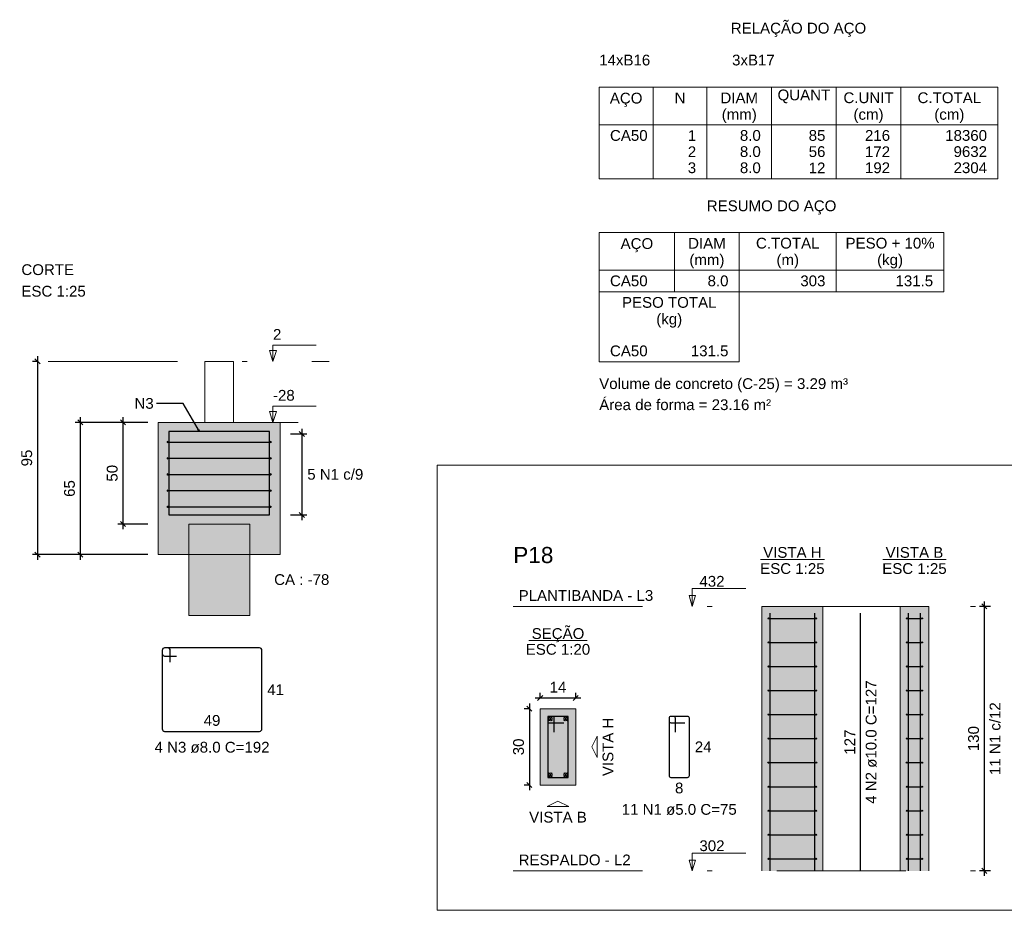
# Model space of a CAD drawing. Header units: millimetres. Extents: x 1852 to 2571, y -668 to -390.
# Tile 31 of 84: x 2170 to 2190, y -445 to -427. Entities that reach past the tile are written whole.
import ezdxf

# ---------------------------------------------------------------- set-up
doc = ezdxf.new("R2010")
doc.units = ezdxf.units.MM
doc.linetypes.add('DASHDOT', pattern=[25.4, 12.7, -6.35, 0, -6.35])
for name, color, linetype, lineweight in [('Descrição da armadura', 7, 'Continuous', 5), ('DT-Barras na forma', 1, 'Continuous', 30), ('DT-Barras no corte', 5, 'Continuous', 5), ('DT-Barras rebatidas', 1, 'Continuous', 30), ('DT-Cotas', 9, 'Continuous', 5), ('DT-Estribos na forma', 1, 'Continuous', 30), ('DT-Forma', 5, 'Continuous', 5), ('DT-Hachura blocos em corte', 43, 'Continuous', 5), ('DT-Hachura estacas em corte', 252, 'Continuous', 5), ('DT-Hachura seção pilares', 252, 'Continuous', 5), ('DT-Hachura vista pilares', 252, 'Continuous', 5), ('DT-Pontilhado', 9, 'DASHDOT', 5), ('DT-Relação do aço', 250, 'Continuous', 5), ('DT-Textos', 7, 'Continuous', 5), ('DT-Título', 250, 'Continuous', 20), ('Textos armaduras', 7, 'Continuous', 5)]:
    doc.layers.add(name, color=color, linetype=linetype, lineweight=lineweight)
doc.styles.add('ARIAL', font='arial.ttf')
doc.styles.get("Standard").update_dxf_attribs({"font": 'arial.ttf'})
doc.dimstyles.get("Standard").update_dxf_attribs({"dimtxt": 0.18, "dimasz": 0.18, "dimexe": 0.18, "dimexo": 0.0625, "dimgap": 0.09, "dimtad": 0, "dimtih": 1, "dimtoh": 1, "dimdec": 4, "dimzin": 0, "dimdsep": 46, "dimtxsty": 'Standard', "dimcen": 0.09, "dimadec": 0, "dimazin": 0, "dimtfac": 1, "dimtdec": 4, "dimtofl": 0, "dimtmove": 0, "dimatfit": 3, "dimfxl": 1, "dimtolj": 1, "dimtzin": 0, "dimarcsym": 0})
doc.dimstyles.new('UM_20.000000', dxfattribs={"dimtxt": 0.18, "dimasz": 0.1, "dimexe": 0.1, "dimexo": 0.2, "dimgap": 0, "dimtad": 1, "dimtih": 1, "dimtoh": 1, "dimdec": 1, "dimlfac": 20, "dimzin": 0, "dimdsep": 46, "dimtxsty": 'Standard', "dimcen": 0.09, "dimdle": 0.1, "dimadec": 1, "dimazin": 2, "dimtfac": 1, "dimtdec": 4, "dimtofl": 0, "dimtmove": 0, "dimatfit": 3, "dimfxl": 1, "dimtolj": 1, "dimarcsym": 0})
doc.dimstyles.new('UM_25.000000', dxfattribs={"dimtxt": 0.18, "dimasz": 0.1, "dimexe": 0.1, "dimexo": 0.2, "dimgap": 0, "dimtad": 1, "dimtih": 1, "dimtoh": 1, "dimdec": 1, "dimlfac": 25, "dimzin": 0, "dimdsep": 46, "dimtxsty": 'Standard', "dimcen": 0.09, "dimdle": 0.1, "dimadec": 1, "dimazin": 2, "dimtfac": 1, "dimtdec": 4, "dimtofl": 0, "dimtmove": 0, "dimatfit": 3, "dimfxl": 1, "dimtolj": 1, "dimarcsym": 0})

# ---------------------------------------------------------------- blocks, each defined once
blk = doc.blocks.new('_Oblique')
at = {"color": 0, "linetype": 'ByBlock', "lineweight": -2}
blk.add_line((-0.5, -0.5), (0.5, 0.5), dxfattribs=at)
blk = doc.blocks.new('*D28')
at = {"layer": 'DT-Cotas', "color": 0, "lineweight": -2, "transparency": 16777216}
for p, q in [((2172.48, -435.266), (2172.48, -437.466)), ((2172.972, -435.366), (2172.38, -435.366)), ((2172.972, -437.366), (2172.38, -437.366))]:
    blk.add_line(p, q, dxfattribs=at)
at = {"layer": 'DT-Cotas', "color": 0, "lineweight": -2, "transparency": 16777216, "xscale": 0.1, "yscale": 0.1, "zscale": 0.1}
for p, rotation in [((2172.48, -435.366), 90), ((2172.48, -437.366), 270)]:
    blk.add_blockref('_Oblique', p, dxfattribs=dict(at, rotation=rotation))
at = {"layer": 'DT-Cotas', "color": 7, "transparency": 16777216, "insert": (2172.269, -436.366), "char_height": 0.2118, "attachment_point": 5, "rotation": 90, "style": 'ARIAL'}
blk.add_mtext('\\A1;50', dxfattribs=at)
blk = doc.blocks.new('*D29')
at = {"layer": 'DT-Cotas', "color": 0, "lineweight": -2, "transparency": 16777216}
for p, q in [((2171.64, -435.266), (2171.64, -438.066)), ((2172.972, -435.366), (2171.54, -435.366)), ((2172.972, -437.966), (2171.54, -437.966))]:
    blk.add_line(p, q, dxfattribs=at)
at = {"layer": 'DT-Cotas', "color": 0, "lineweight": -2, "transparency": 16777216, "xscale": 0.1, "yscale": 0.1, "zscale": 0.1}
for p, rotation in [((2171.64, -435.366), 90), ((2171.64, -437.966), 270)]:
    blk.add_blockref('_Oblique', p, dxfattribs=dict(at, rotation=rotation))
at = {"layer": 'DT-Cotas', "color": 7, "transparency": 16777216, "insert": (2171.429, -436.666), "char_height": 0.2118, "attachment_point": 5, "rotation": 90, "style": 'ARIAL'}
blk.add_mtext('\\A1;65', dxfattribs=at)
blk = doc.blocks.new('*D30')
at = {"layer": 'DT-Cotas', "color": 0, "lineweight": -2, "transparency": 16777216}
for p, q in [((2170.812, -434.166), (2170.7, -434.166)), ((2170.8, -434.066), (2170.8, -438.066)), ((2172.972, -437.966), (2170.7, -437.966))]:
    blk.add_line(p, q, dxfattribs=at)
at = {"layer": 'DT-Cotas', "color": 0, "lineweight": -2, "transparency": 16777216, "xscale": 0.1, "yscale": 0.1, "zscale": 0.1}
for p, rotation in [((2170.8, -434.166), 90), ((2170.8, -437.966), 270)]:
    blk.add_blockref('_Oblique', p, dxfattribs=dict(at, rotation=rotation))
at = {"layer": 'DT-Cotas', "color": 7, "transparency": 16777216, "insert": (2170.589, -436.066), "char_height": 0.2118, "attachment_point": 5, "rotation": 90, "style": 'ARIAL'}
blk.add_mtext('\\A1;95', dxfattribs=at)
blk = doc.blocks.new('*D31')
at = {"layer": 'DT-Cotas', "color": 0, "lineweight": -2, "transparency": 16777216}
for p, q in [((2175.996, -435.494), (2175.996, -437.286)), ((2175.772, -435.594), (2176.096, -435.594)), ((2175.772, -437.186), (2176.096, -437.186))]:
    blk.add_line(p, q, dxfattribs=at)
at = {"layer": 'DT-Cotas', "color": 0, "lineweight": -2, "transparency": 16777216, "xscale": 0.1, "yscale": 0.1, "zscale": 0.1}
for p, rotation in [((2175.996, -435.594), 90), ((2175.996, -437.186), 270)]:
    blk.add_blockref('_Oblique', p, dxfattribs=dict(at, rotation=rotation))
blk = doc.blocks.new('*D1830')
at = {"layer": 'DT-Cotas', "color": 0, "lineweight": -2, "transparency": 16777216}
for p, q in [((2180.47, -440.897), (2180.47, -442.597)), ((2180.482, -440.997), (2180.37, -440.997)), ((2180.482, -442.497), (2180.37, -442.497))]:
    blk.add_line(p, q, dxfattribs=at)
at = {"layer": 'DT-Cotas', "color": 0, "lineweight": -2, "transparency": 16777216, "xscale": 0.1, "yscale": 0.1, "zscale": 0.1}
for p, rotation in [((2180.47, -440.997), 90), ((2180.47, -442.497), 270)]:
    blk.add_blockref('_Oblique', p, dxfattribs=dict(at, rotation=rotation))
at = {"layer": 'DT-Cotas', "color": 7, "transparency": 16777216, "insert": (2180.258, -441.747), "char_height": 0.2118, "attachment_point": 5, "rotation": 90, "style": 'ARIAL'}
blk.add_mtext('\\A1;30', dxfattribs=at)
blk = doc.blocks.new('*D1831')
at = {"layer": 'DT-Cotas', "color": 0, "lineweight": -2, "transparency": 16777216}
for p, q in [((2180.682, -440.797), (2180.682, -440.685)), ((2181.382, -440.797), (2181.382, -440.685)), ((2180.582, -440.785), (2181.482, -440.785))]:
    blk.add_line(p, q, dxfattribs=at)
at = {"layer": 'DT-Cotas', "color": 0, "lineweight": -2, "transparency": 16777216, "xscale": 0.1, "yscale": 0.1, "zscale": 0.1, "rotation": 180}
blk.add_blockref('_Oblique', (2180.682, -440.785), dxfattribs=at)
at = {"layer": 'DT-Cotas', "color": 0, "lineweight": -2, "transparency": 16777216, "xscale": 0.1, "yscale": 0.1, "zscale": 0.1}
blk.add_blockref('_Oblique', (2181.382, -440.785), dxfattribs=at)
at = {"layer": 'DT-Cotas', "color": 7, "transparency": 16777216, "insert": (2181.032, -440.573), "char_height": 0.2118, "attachment_point": 5, "rotation": 0.0057, "style": 'ARIAL'}
blk.add_mtext('\\A1;14', dxfattribs=at)
blk = doc.blocks.new('*D1832')
at = {"layer": 'DT-Cotas', "color": 0, "lineweight": -2, "transparency": 16777216}
for p, q in [((2189.534, -438.985), (2189.316, -438.985)), ((2189.416, -444.285), (2189.416, -438.885)), ((2189.534, -444.185), (2189.316, -444.185))]:
    blk.add_line(p, q, dxfattribs=at)
at = {"layer": 'DT-Cotas', "color": 0, "lineweight": -2, "transparency": 16777216, "xscale": 0.1, "yscale": 0.1, "zscale": 0.1}
for p, rotation in [((2189.416, -438.985), 90), ((2189.416, -444.185), 270)]:
    blk.add_blockref('_Oblique', p, dxfattribs=dict(at, rotation=rotation))

msp = doc.modelspace()

# ---------------------------------------------------------------- hatches: boundary and pattern name
at = {"layer": 'DT-Hachura blocos em corte', "linetype": 'Continuous'}
h = msp.add_hatch(color=256, dxfattribs=at)
h.paths.add_polyline_path([(2173.1722, -435.366), (2173.1722, -437.966), (2175.5722, -437.966), (2175.5722, -435.366), (2173.1722, -435.366)])
h.paths.add_polyline_path([(2174.9722, -437.366), (2173.7722, -437.366), (2173.7722, -437.966), (2174.9722, -437.966), (2174.9722, -437.366)], flags=0)
at = {"layer": 'DT-Hachura estacas em corte', "linetype": 'Continuous'}
msp.add_hatch(color=256, dxfattribs=at).paths.add_polyline_path([(2173.7722, -439.166), (2173.7722, -437.366), (2174.9722, -437.366), (2174.9722, -439.166), (2173.7722, -439.166)])
at = {"layer": 'DT-Hachura seção pilares', "linetype": 'Continuous'}
msp.add_hatch(color=256, dxfattribs=at).paths.add_polyline_path([(2180.6821, -442.4966), (2180.6821, -442.4966), (2181.3821, -442.4966), (2181.3821, -440.9966), (2180.6821, -440.9966), (2180.6821, -442.4966)])
at = {"layer": 'DT-Hachura vista pilares', "linetype": 'Continuous'}
for points in [[(2185.0406, -444.1845), (2185.0406, -438.9845), (2186.2406, -438.9845), (2186.2406, -444.1845), (2185.0406, -444.1845)], [(2187.7604, -444.1845), (2187.7604, -438.9845), (2188.3204, -438.9845), (2188.3204, -444.1845), (2187.7604, -444.1845)]]:
    msp.add_hatch(color=256, dxfattribs=at).paths.add_polyline_path(points)

# ---------------------------------------------------------------- linework, layer by layer
at = {"layer": 'DT-Barras na forma'}
for p, q in [((2173.3682, -435.7532), (2175.3762, -435.7532)), ((2173.3682, -436.0716), (2175.3762, -436.0716)), ((2173.3682, -436.39), (2175.3762, -436.39)), ((2173.3682, -436.7084), (2175.3762, -436.7084)), ((2173.3682, -437.0268), (2175.3762, -437.0268))]:
    msp.add_line(p, q, dxfattribs=at)
for points in [[(2173.3842, -437.186), (2175.3602, -437.186), (2175.3602, -435.546), (2173.3842, -435.546), (2173.3842, -437.186)], [(2185.2006, -444.1845), (2185.2006, -439.1205)], [(2186.0806, -444.1845), (2186.0806, -439.1205)], [(2187.9204, -444.1845), (2187.9204, -439.1205)], [(2188.1604, -444.1845), (2188.1604, -439.1205)], [(2180.9571, -441.4591), (2180.9571, -441.1466), (2180.8321, -441.1466), (2180.8321, -442.3466), (2181.2321, -442.3466), (2181.2321, -441.1466), (2180.8321, -441.1466), (2180.8321, -441.2716), (2181.1446, -441.2716)]]:
    msp.add_lwpolyline(points, dxfattribs=at)
for centre, radius in [((2173.3682, -435.7532), 0.016), ((2175.3762, -435.7532), 0.016), ((2173.3682, -436.0716), 0.016), ((2175.3762, -436.0716), 0.016), ((2173.3682, -436.39), 0.016), ((2175.3762, -436.39), 0.016), ((2173.3682, -436.7084), 0.016), ((2175.3762, -436.7084), 0.016), ((2173.3682, -437.0268), 0.016), ((2175.3762, -437.0268), 0.016), ((2173.3842, -437.186), 0.00064), ((2173.3842, -437.186), 0.00064)]:
    msp.add_circle(centre, radius, dxfattribs=at)
at = {"layer": 'DT-Barras no corte'}
for p, q in [((2180.8446, -441.2341), (2180.9196, -441.1591)), ((2180.8446, -441.1591), (2180.9196, -441.2341)), ((2181.1446, -441.2341), (2181.2196, -441.1591)), ((2181.1446, -441.1591), (2181.2196, -441.2341)), ((2180.8446, -442.3341), (2180.9196, -442.2591)), ((2180.8446, -442.2591), (2180.9196, -442.3341)), ((2181.1446, -442.3341), (2181.2196, -442.2591)), ((2181.1446, -442.2591), (2181.2196, -442.3341))]:
    msp.add_line(p, q, dxfattribs=at)
for centre in [(2180.8821, -441.1966), (2181.1821, -441.1966), (2180.8821, -442.2966), (2181.1821, -442.2966)]:
    msp.add_circle(centre, 0.0375, dxfattribs=at)
at = {"layer": 'DT-Barras rebatidas'}
for p, q in [((2186.9819, -444.1845), (2186.9819, -439.1205)), ((2173.2511, -439.8494), (2173.2511, -441.3934)), ((2173.2511, -439.8494), (2173.2511, -439.9134)), ((2173.3631, -439.8014), (2173.2991, -439.8014)), ((2175.1631, -439.8014), (2173.2991, -439.8014)), ((2173.2991, -439.9614), (2173.5311, -439.9614)), ((2173.4111, -440.0814), (2173.4111, -439.8494)), ((2175.2111, -441.3934), (2175.2111, -439.8494)), ((2183.3034, -441.1466), (2183.2534, -441.1466)), ((2183.5784, -441.1466), (2183.2534, -441.1466)), ((2183.2159, -441.1841), (2183.2159, -442.3091)), ((2183.2159, -441.1841), (2183.2159, -441.2341)), ((2183.2534, -441.2716), (2183.5284, -441.2716)), ((2183.3409, -441.4591), (2183.3409, -441.1841)), ((2183.6159, -442.3091), (2183.6159, -441.1841)), ((2173.2991, -441.4414), (2175.1631, -441.4414)), ((2183.2534, -442.3466), (2183.5784, -442.3466))]:
    msp.add_line(p, q, dxfattribs=at)
for centre, radius, start, end in [((2173.2991, -439.8494), 0.048, 90, 180), ((2173.2991, -439.8494), 0.048, 90, 180), ((2173.2991, -439.9134), 0.048, 180, 270), ((2173.3631, -439.8494), 0.048, 0, 90), ((2175.1631, -439.8494), 0.048, 0, 90), ((2183.2534, -441.1841), 0.0375, 90, 180), ((2183.2534, -441.1841), 0.0375, 90, 180), ((2183.3034, -441.1841), 0.0375, 0, 90), ((2183.5784, -441.1841), 0.0375, 0, 90), ((2183.2534, -441.2341), 0.0375, 180, 270), ((2173.2991, -441.3934), 0.048, 180, 270), ((2175.1631, -441.3934), 0.048, 270, 0), ((2183.2534, -442.3091), 0.0375, 180, 270), ((2183.5784, -442.3091), 0.0375, 270, 0)]:
    msp.add_arc(centre, radius, start, end, dxfattribs=at)
at = {"layer": 'DT-Estribos na forma'}
for p, q in [((2185.1706, -439.2209), (2186.1106, -439.2209)), ((2187.8904, -439.2209), (2188.1904, -439.2209)), ((2185.1706, -439.6936), (2186.1106, -439.6936)), ((2187.8904, -439.6936), (2188.1904, -439.6936)), ((2185.1706, -440.1663), (2186.1106, -440.1663)), ((2187.8904, -440.1663), (2188.1904, -440.1663)), ((2185.1706, -440.6391), (2186.1106, -440.6391)), ((2187.8904, -440.6391), (2188.1904, -440.6391)), ((2185.1706, -441.1118), (2186.1106, -441.1118)), ((2187.8904, -441.1118), (2188.1904, -441.1118)), ((2185.1706, -441.5845), (2186.1106, -441.5845)), ((2187.8904, -441.5845), (2188.1904, -441.5845)), ((2185.1706, -442.0572), (2186.1106, -442.0572)), ((2187.8904, -442.0572), (2188.1904, -442.0572)), ((2185.1706, -442.53), (2186.1106, -442.53)), ((2187.8904, -442.53), (2188.1904, -442.53)), ((2185.1706, -443.0027), (2186.1106, -443.0027)), ((2187.8904, -443.0027), (2188.1904, -443.0027)), ((2185.1706, -443.4754), (2186.1106, -443.4754)), ((2187.8904, -443.4754), (2188.1904, -443.4754)), ((2185.1706, -443.9482), (2186.1106, -443.9482)), ((2187.8904, -443.9482), (2188.1904, -443.9482))]:
    msp.add_line(p, q, dxfattribs=at)
for centre in [(2185.1706, -439.2209), (2186.1106, -439.2209), (2187.8904, -439.2209), (2188.1904, -439.2209), (2185.1706, -439.6936), (2186.1106, -439.6936), (2187.8904, -439.6936), (2188.1904, -439.6936), (2185.1706, -440.1663), (2186.1106, -440.1663), (2187.8904, -440.1663), (2188.1904, -440.1663), (2185.1706, -440.6391), (2186.1106, -440.6391), (2187.8904, -440.6391), (2188.1904, -440.6391), (2185.1706, -441.1118), (2186.1106, -441.1118), (2187.8904, -441.1118), (2188.1904, -441.1118), (2185.1706, -441.5845), (2186.1106, -441.5845), (2187.8904, -441.5845), (2188.1904, -441.5845), (2185.1706, -442.0572), (2186.1106, -442.0572), (2187.8904, -442.0572), (2188.1904, -442.0572), (2185.1706, -442.53), (2186.1106, -442.53), (2187.8904, -442.53), (2188.1904, -442.53), (2185.1706, -443.0027), (2186.1106, -443.0027), (2187.8904, -443.0027), (2188.1904, -443.0027), (2185.1706, -443.4754), (2186.1106, -443.4754), (2187.8904, -443.4754), (2188.1904, -443.4754), (2185.1706, -443.9482), (2186.1106, -443.9482), (2187.8904, -443.9482), (2188.1904, -443.9482)]:
    msp.add_circle(centre, 0.01, dxfattribs=at)
at = {"layer": 'DT-Forma'}
for p, q in [((2185.0406, -438.9845), (2186.2406, -438.9845)), ((2185.0406, -444.1845), (2185.0406, -438.9845)), ((2186.2406, -444.1845), (2186.2406, -438.9845)), ((2187.7604, -438.9845), (2188.3204, -438.9845)), ((2187.7604, -444.1845), (2187.7604, -438.9845)), ((2188.3204, -444.1845), (2188.3204, -438.9845))]:
    msp.add_line(p, q, dxfattribs=at)
for points in [[(2174.0922, -435.366), (2174.0922, -434.166), (2174.6522, -434.166), (2174.6522, -435.366), (2174.0922, -435.366)], [(2173.1722, -435.366), (2173.1722, -437.966), (2175.5722, -437.966), (2175.5722, -435.366), (2173.1722, -435.366)], [(2173.7722, -439.166), (2173.7722, -437.366), (2174.9722, -437.366), (2174.9722, -439.166), (2173.7722, -439.166)], [(2180.6821, -442.4966), (2181.3821, -442.4966), (2181.3821, -440.9966), (2180.6821, -440.9966), (2180.6821, -442.4966)]]:
    msp.add_lwpolyline(points, close=True, dxfattribs=at)
at = {"layer": 'DT-Pontilhado', "ltscale": 0.2}
for p, q in [((2171.0122, -434.166), (2176.5322, -434.166)), ((2174.6522, -435.366), (2175.923, -435.366)), ((2180.1526, -438.9845), (2189.7342, -438.9845)), ((2180.1526, -444.1845), (2189.7342, -444.1845))]:
    msp.add_line(p, q, dxfattribs=at)
at = {"layer": 'DT-Relação do aço', "linetype": 'Continuous'}
for p, q in [((2181.8426, -428.7735), (2189.6792, -428.7735)), ((2181.8426, -428.7735), (2181.8426, -430.5738)), ((2182.9016, -428.7735), (2182.9016, -430.5738)), ((2183.9606, -428.7735), (2183.9606, -430.5738)), ((2185.2314, -428.7735), (2185.2314, -430.5738)), ((2186.5022, -428.7735), (2186.5022, -430.5738)), ((2187.773, -428.7735), (2187.773, -430.5738)), ((2189.6792, -428.7735), (2189.6792, -430.5738)), ((2181.8426, -429.5148), (2189.6792, -429.5148)), ((2181.8426, -430.5738), (2189.6792, -430.5738)), ((2181.8426, -431.6328), (2181.8426, -432.7977)), ((2181.8426, -431.6328), (2188.6202, -431.6328)), ((2183.3252, -431.6328), (2183.3252, -432.7977)), ((2184.596, -431.6328), (2184.596, -432.7977)), ((2186.5022, -431.6328), (2186.5022, -432.7977)), ((2188.6202, -431.6328), (2188.6202, -432.7977)), ((2181.8426, -432.3741), (2188.6202, -432.3741)), ((2181.8426, -432.7977), (2188.6202, -432.7977)), ((2181.8426, -432.7977), (2181.8426, -434.1744)), ((2184.596, -434.1744), (2184.596, -432.7977)), ((2181.8426, -434.1744), (2184.596, -434.1744))]:
    msp.add_line(p, q, dxfattribs=at)
at = {"layer": 'DT-Textos'}
for p, q in [((2185.0107, -438.0632), (2186.2705, -438.0632)), ((2187.4187, -438.0632), (2188.662, -438.0632)), ((2180.4599, -439.6517), (2181.6043, -439.6517))]:
    msp.add_line(p, q, dxfattribs=at)
for points in [[(2175.4994, -433.9542), (2175.4288, -434.166), (2175.3582, -433.9542), (2175.4994, -433.9542)], [(2175.4994, -435.1542), (2175.4288, -435.366), (2175.3582, -435.1542), (2175.4994, -435.1542)], [(2181.8057, -441.7466), (2181.8057, -441.9584), (2181.6998, -441.7466), (2181.8057, -441.5348), (2181.8057, -441.7466)], [(2181.0321, -442.9202), (2180.8203, -442.9202), (2181.0321, -442.8143), (2181.2439, -442.9202), (2181.0321, -442.9202)]]:
    msp.add_lwpolyline(points, close=True, dxfattribs=at)
for points in [[(2175.4288, -434.166), (2175.4288, -433.8483), (2176.276, -433.8483)], [(2175.4288, -435.366), (2175.4288, -435.0483), (2176.276, -435.0483)], [(2183.6729, -438.9845), (2183.7364, -438.7727), (2183.6094, -438.7727), (2183.6729, -438.9845), (2183.6729, -438.6345), (2184.7229, -438.6345)], [(2183.6729, -444.1845), (2183.7364, -443.9727), (2183.6094, -443.9727), (2183.6729, -444.1845), (2183.6729, -443.8345), (2184.7229, -443.8345)]]:
    msp.add_lwpolyline(points, dxfattribs=at)
at = {"layer": 'DT-Título', "color": 18, "true_color": 0x000000}
msp.add_lwpolyline([(2200.7354, -444.9606), (2178.6586, -444.9606), (2178.6586, -436.2077), (2200.7354, -436.2077)], close=True, dxfattribs=at)

# ---------------------------------------------------------------- texts
at = {"layer": 'Descrição da armadura', "color": 7, "linetype": 'Continuous', "insert": (2176.654, -436.4959), "char_height": 0.2118, "attachment_point": 8, "line_spacing_factor": 0.798, "style": 'ARIAL'}
msp.add_mtext('5 N1 c/9', dxfattribs=at)
at = {"layer": 'Descrição da armadura', "linetype": 'Continuous', "insert": (2187.2996, -441.6525), "char_height": 0.2118, "width": 4.8647, "attachment_point": 8, "rotation": 90, "line_spacing_factor": 0.798, "style": 'ARIAL'}
msp.add_mtext('4 N2 ø10.0 C=127', dxfattribs=at)
at = {"layer": 'Descrição da armadura', "color": 7, "linetype": 'Continuous', "insert": (2189.7342, -441.5845), "char_height": 0.2118, "width": 2.869342, "attachment_point": 8, "rotation": 90, "line_spacing_factor": 0.798, "style": 'ARIAL'}
msp.add_mtext('11 N1 c/12', dxfattribs=at)
at = {"layer": 'Descrição da armadura', "linetype": 'Continuous', "char_height": 0.2118, "width": 4.534748, "attachment_point": 8, "line_spacing_factor": 0.798, "style": 'ARIAL'}
for s, insert in [('4 N3 ø8.0 C=192', (2174.2311, -441.865)), ('11 N1 ø5.0 C=75', (2183.4159, -443.0879))]:
    msp.add_mtext(s, dxfattribs=dict(at, insert=insert))
at = {"layer": 'DT-Cotas', "linetype": 'Continuous', "insert": (2173.084, -435.1016), "char_height": 0.2118, "width": 0.758398, "attachment_point": 9, "line_spacing_factor": 0.798, "style": 'ARIAL'}
msp.add_mtext('N3', dxfattribs=at)
at = {"layer": 'DT-Cotas', "color": 7, "linetype": 'Continuous', "insert": (2189.3106, -441.5845), "char_height": 0.2118, "width": 0.989858, "attachment_point": 8, "rotation": 90, "line_spacing_factor": 0.798, "style": 'ARIAL'}
msp.add_mtext('130', dxfattribs=at)
at = {"layer": 'DT-Relação do aço', "linetype": 'Continuous', "char_height": 0.2118, "line_spacing_factor": 0.798, "style": 'ARIAL'}
for s, insert, width, attachment_point in [('RELAÇÃO DO AÇO', (2185.7612, -427.7847), 5.340655, 8), ('14xB16', (2181.8426, -428.3499), 2.01216, 7), ('3xB17', (2184.4548, -428.3499), 1.682208, 7), ('AÇO', (2182.3722, -429.1607), 1.285627, 8), ('N', (2183.4311, -429.0912), 0.428446, 8), ('DIAM', (2184.596, -429.0912), 1.483193, 8), ('QUANT', (2185.8668, -429.0912), 2.076471, 8), ('C.UNIT', (2187.1376, -429.0912), 1.977398, 8), ('C.TOTAL', (2188.7261, -429.0912), 2.505206, 8), ('(mm)', (2184.5962, -429.4787), 1.383541, 8), ('(cm)', (2187.1372, -429.4787), 1.185975, 8), ('(cm)', (2188.7262, -429.4787), 1.185975, 8), ('CA50', (2182.0544, -429.8325), 1.484062, 7), ('1', (2183.7488, -429.8325), 0.329953, 9), ('8.0', (2185.0196, -429.8325), 0.824737, 9), ('85', (2186.2904, -429.8325), 0.659905, 9), ('216', (2187.5612, -429.8325), 0.989858, 9), ('18360', (2189.4674, -429.8325), 1.649763, 9), ('2', (2183.7488, -430.1502), 0.329953, 9), ('8.0', (2185.0196, -430.1502), 0.824737, 9), ('56', (2186.2904, -430.1502), 0.659905, 9), ('172', (2187.5612, -430.1502), 0.989858, 9), ('9632', (2189.4674, -430.1502), 1.31981, 9), ('3', (2183.7488, -430.4679), 0.329953, 9), ('8.0', (2185.0196, -430.4679), 0.824737, 9), ('12', (2186.2904, -430.4679), 0.659905, 9), ('192', (2187.5612, -430.4679), 0.989858, 9), ('2304', (2189.4674, -430.4679), 1.31981, 9), ('RESUMO DO AÇO', (2185.2312, -431.2787), 5.109195, 8), ('C.TOTAL', (2185.5491, -431.9505), 2.505206, 8), ('PESO + 10%', (2187.5612, -431.9505), 3.512155, 8), ('AÇO', (2182.5842, -432.0207), 1.285627, 8), ('DIAM', (2183.9606, -431.9505), 1.483193, 8), ('(mm)', (2183.9602, -432.3377), 1.383541, 8), ('(m)', (2185.5492, -432.3377), 0.889337, 8), ('(kg)', (2187.5612, -432.3377), 1.021723, 8), ('CA50', (2182.0544, -432.6918), 1.484062, 7), ('8.0', (2184.3842, -432.6918), 0.824737, 9), ('303', (2186.2904, -432.6918), 0.989858, 9), ('131.5', (2188.4084, -432.6918), 1.484642, 9), ('PESO TOTAL', (2183.2193, -433.1154), 3.725364, 8), ('(kg)', (2183.2192, -433.5027), 1.021723, 8), ('CA50', (2182.0544, -434.0685), 1.484062, 7), ('131.5', (2184.3842, -434.0685), 1.484642, 9), ('Volume de concreto (C-25) = 3.29 m³', (2181.8422, -434.7737), 9.809933, 7), ('Área de forma = 23.16 m²', (2181.8426, -435.1275), 6.776629, 7)]:
    msp.add_mtext(s, dxfattribs=dict(at, insert=insert, width=width, attachment_point=attachment_point))
at = {"layer": 'DT-Textos', "char_height": 0.2118, "attachment_point": 7, "line_spacing_factor": 0.798, "style": 'ARIAL'}
for s, insert in [('CORTE', (2170.4827, -432.4716)), ('ESC 1:25', (2170.4827, -432.8952)), ('2', (2175.4288, -433.7424)), ('-28', (2175.4288, -434.9424)), ('CA : -78', (2175.4522, -438.566)), ('432', (2183.8129, -438.5995)), ('302', (2183.8129, -443.7995))]:
    msp.add_mtext(s, dxfattribs=dict(at, insert=insert))
at = {"layer": 'DT-Textos', "linetype": 'Continuous', "char_height": 0.2118, "line_spacing_factor": 0.798, "style": 'ARIAL'}
for s, insert, attachment_point in [('VISTA H', (2185.6406, -438.0314), 8), ('VISTA B', (2188.0404, -438.0314), 8), ('ESC 1:25', (2185.6406, -438.3491), 8), ('ESC 1:25', (2188.0404, -438.3491), 8), ('PLANTIBANDA - L3', (2180.2585, -438.8786), 7), ('SEÇÃO', (2181.0326, -439.6896), 8), ('ESC 1:20', (2181.0321, -439.9376), 8), ('VISTA B', (2181.0321, -443.2379), 8), ('RESPALDO - L2', (2180.2585, -444.0786), 7)]:
    msp.add_mtext(s, dxfattribs=dict(at, insert=insert, attachment_point=attachment_point))
at = {"layer": 'DT-Textos', "linetype": 'Continuous', "insert": (2182.1234, -441.7466), "char_height": 0.2118, "attachment_point": 8, "rotation": 90, "line_spacing_factor": 0.798, "style": 'ARIAL'}
msp.add_mtext('VISTA H', dxfattribs=at)
at = {"layer": 'DT-Título', "linetype": 'Continuous', "insert": (2180.1526, -438.1373), "char_height": 0.3177, "attachment_point": 7, "line_spacing_factor": 0.798, "style": 'ARIAL'}
msp.add_mtext('P18', dxfattribs=at)
at = {"layer": 'Textos armaduras', "linetype": 'Continuous', "char_height": 0.2118, "attachment_point": 7, "line_spacing_factor": 0.798, "style": 'ARIAL'}
for s, insert, width in [('41', (2175.317, -440.7273), 0.659905), ('49', (2174.0661, -441.3355), 0.659905), ('24', (2183.7218, -441.8525), 0.659905), ('8', (2183.3334, -442.6643), 0.329953)]:
    msp.add_mtext(s, dxfattribs=dict(at, insert=insert, width=width))
at = {"layer": 'Textos armaduras', "linetype": 'Continuous', "insert": (2186.876, -441.9), "char_height": 0.2118, "width": 0.989858, "attachment_point": 7, "rotation": 90, "line_spacing_factor": 0.798, "style": 'ARIAL'}
msp.add_mtext('127', dxfattribs=at)

# ---------------------------------------------------------------- dimensions: what is measured, and where the dimension line sits
at = {"layer": 'DT-Cotas'}
for base, p1, p2, dimstyle, override, picture, middle in [((2170.8004, -437.966), (2171.0122, -434.166), (2173.1722, -437.966), 'UM_25.000000', {"dimtxt": 0.2118, "dimasz": 0.1, "dimexe": 0.1, "dimexo": 0.2, "dimtad": 1, "dimtih": 0, "dimtoh": 0, "dimdec": 1, "dimlfac": 25, "dimzin": 8, "dimtxsty": 'ARIAL', "dimblk": 'Oblique', "dimblk1": 'Oblique', "dimblk2": 'Oblique', "dimsah": 1, "dimdle": 0.1, "dimse1": 0, "dimse2": 0, "dimclrt": 7, "dimadec": 1, "dimazin": 3, "dimtmove": 2, "dimldrblk": 'Oblique'}, '*D30', (2170.5886, -436.066)), ((2171.6404, -437.966), (2173.1722, -435.366), (2173.1722, -437.966), 'UM_25.000000', {"dimtxt": 0.2118, "dimasz": 0.1, "dimexe": 0.1, "dimexo": 0.2, "dimtad": 1, "dimtih": 0, "dimtoh": 0, "dimdec": 1, "dimlfac": 25, "dimzin": 8, "dimtxsty": 'ARIAL', "dimblk": 'Oblique', "dimblk1": 'Oblique', "dimblk2": 'Oblique', "dimsah": 1, "dimdle": 0.1, "dimse1": 0, "dimse2": 0, "dimclrt": 7, "dimadec": 1, "dimazin": 3, "dimtmove": 2, "dimldrblk": 'Oblique'}, '*D29', (2171.4286, -436.666)), ((2172.4804, -437.366), (2173.1722, -435.366), (2173.1722, -437.366), 'UM_25.000000', {"dimtxt": 0.2118, "dimasz": 0.1, "dimexe": 0.1, "dimexo": 0.2, "dimtad": 1, "dimtih": 0, "dimtoh": 0, "dimdec": 1, "dimlfac": 25, "dimzin": 8, "dimtxsty": 'ARIAL', "dimblk": 'Oblique', "dimblk1": 'Oblique', "dimblk2": 'Oblique', "dimsah": 1, "dimdle": 0.1, "dimse1": 0, "dimse2": 0, "dimclrt": 7, "dimadec": 1, "dimazin": 3, "dimtmove": 2, "dimldrblk": 'Oblique'}, '*D28', (2172.2686, -436.366)), ((2180.4703, -442.4966), (2180.6821, -440.9966), (2180.6821, -442.4966), 'UM_20.000000', {"dimtxt": 0.2118, "dimasz": 0.1, "dimexe": 0.1, "dimexo": 0.2, "dimtad": 1, "dimtih": 0, "dimtoh": 0, "dimdec": 1, "dimlfac": 20, "dimzin": 8, "dimtxsty": 'ARIAL', "dimblk": 'Oblique', "dimblk1": 'Oblique', "dimblk2": 'Oblique', "dimsah": 1, "dimdle": 0.1, "dimse1": 0, "dimse2": 0, "dimclrt": 7, "dimadec": 1, "dimazin": 3, "dimtmove": 2, "dimldrblk": 'Oblique'}, '*D1830', (2180.2585, -441.7466))]:
    dim = msp.add_linear_dim(base=base, p1=p1, p2=p2, angle=90, dimstyle=dimstyle, override=override, dxfattribs=at)
    dim.commit()
    dim.dimension.update_dxf_attribs({"geometry": picture, "text_midpoint": middle, "dimtype": 160, "text_rotation": 90})
for base, p1, p2, picture, middle in [((2175.9958, -437.186), (2175.5722, -435.594), (2175.5722, -437.186), '*D31', (2175.784, -436.39)), ((2189.4165, -438.9845), (2189.7342, -444.1845), (2189.7342, -438.9845), '*D1832', (2189.2047, -441.5845))]:
    dim = msp.add_linear_dim(base=base, p1=p1, p2=p2, angle=90, text=' ', dimstyle='UM_25.000000', override={"dimtxt": 0.2118, "dimasz": 0.1, "dimexe": 0.1, "dimexo": 0.2, "dimtad": 1, "dimtih": 0, "dimtoh": 0, "dimdec": 1, "dimlfac": 25, "dimzin": 8, "dimtxsty": 'ARIAL', "dimblk": 'Oblique', "dimblk1": 'Oblique', "dimblk2": 'Oblique', "dimsah": 1, "dimdle": 0.1, "dimse1": 0, "dimse2": 0, "dimclrt": 7, "dimadec": 1, "dimazin": 3, "dimtmove": 2, "dimldrblk": 'Oblique'}, dxfattribs=at)
    dim.commit()
    dim.dimension.update_dxf_attribs({"geometry": picture, "text_midpoint": middle, "dimtype": 160, "text_rotation": 90})
dim = msp.add_linear_dim(base=(2181.3821, -440.7848), p1=(2180.6821, -440.9966), p2=(2181.3821, -440.9966), dimstyle='UM_20.000000', override={"dimtxt": 0.2118, "dimasz": 0.1, "dimexe": 0.1, "dimexo": 0.2, "dimtad": 1, "dimtih": 0, "dimtoh": 0, "dimdec": 1, "dimlfac": 20, "dimzin": 8, "dimtxsty": 'ARIAL', "dimblk": 'Oblique', "dimblk1": 'Oblique', "dimblk2": 'Oblique', "dimsah": 1, "dimdle": 0.1, "dimse1": 0, "dimse2": 0, "dimclrt": 7, "dimadec": 1, "dimazin": 3, "dimtmove": 2, "dimldrblk": 'Oblique'}, dxfattribs=at)
dim.commit()
dim.dimension.update_dxf_attribs({"geometry": '*D1831', "text_midpoint": (2181.0321, -440.573), "dimtype": 160, "text_rotation": 0.00573})

# ---------------------------------------------------------------- leaders
msp.add_leader([(2173.9842, -435.546), (2173.6665, -434.9957), (2173.137, -434.9957)], dimstyle='Standard', override={"dimasz": 0.05, "dimldrblk": 'Closed'}, dxfattribs=at)

doc.saveas('drawing.dxf')
